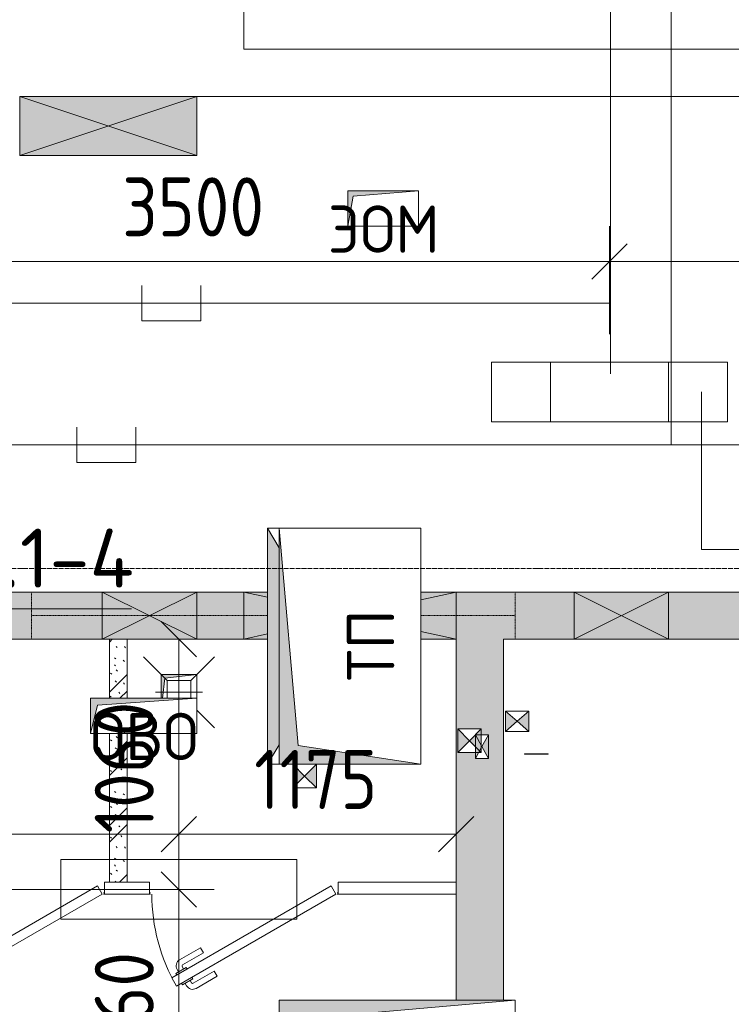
# Model space of a CAD drawing. Header units: millimetres. Extents: x -32229 to 170644, y -13689 to 125138.
# Tile 219 of 256: x 102305 to 105321, y 26303 to 30475. Entities that reach past the tile are written whole.
import ezdxf

# ---------------------------------------------------------------- set-up
doc = ezdxf.new("R2010")
doc.units = ezdxf.units.MM
doc.linetypes.add('3_ Штрих_ 1 х 1 мм', pattern=[2, 1, -1])
doc.linetypes.add('ADSK_Линия сетки', pattern=[25, 20, -2.5, 0, -2.5])
for name, color, linetype, lineweight in [('A-ANNO-DIMS', 7, 'Continuous', 9), ('A-ANNO-DIMS-200', 7, 'Continuous', 9), ('A-ANNO-NOTE', 7, 'Continuous', 18), ('A-DETL-GENF', 7, 'Continuous', 18), ('A-DETL-THIN', 7, 'Continuous', 9), ('A-DOOR', 7, 'Continuous', 18), ('A-DOOR-FRAM', 7, 'Continuous', 9), ('A-FLOR', 7, 'Continuous', 18), ('A-GENM', 7, 'Continuous', 18), ('A-GLAZ', 7, 'Continuous', 18), ('A-WALL', 7, 'Continuous', 18), ('A-WALL-PATT', 7, 'Continuous', 40), ('C-PRKG', 7, 'Continuous', 18), ('G-ANNO-TEXT', 7, 'Continuous', 9), ('I-WALL', 7, 'Continuous', 18), ('M-EQPM', 7, 'Continuous', 18), ('P-SANR-FIXT', 7, 'Continuous', 18), ('S-BEAM', 7, 'Continuous', 18), ('S-GRID', 7, 'Continuous', 9)]:
    doc.layers.add(name, color=color, linetype=linetype, lineweight=lineweight)
doc.layers.add('A-DETL', color=7, linetype='Continuous', lineweight=9, true_color=0x00a600)
doc.styles.add('GOST Common', font='GOST_Common.ttf', dxfattribs={"height": 200})
doc.styles.add('GOST Common_6', font='GOST_Common.ttf', dxfattribs={"width": 0.9, "height": 250})
doc.styles.add('ISOCPEUR', font='isocpeur.ttf', dxfattribs={"height": 250})
doc.dimstyles.new('ГОСТ_2_5_мм2', dxfattribs={"dimscale": 304.8, "dimtxt": 251.428749, "dimasz": 0.492126, "dimexe": 0.492126, "dimexo": 0.656168, "dimgap": 0.098425, "dimtad": 1, "dimdec": 0, "dimdsep": 46, "dimtxsty": 'GOST Common_6', "dimblk1": 'OBLIQUE', "dimblk2": 'OBLIQUE', "dimsah": 1, "dimcen": 0.09, "dimazin": 2, "dimtfac": 1, "dimtdec": 4, "dimtix": 1, "dimtmove": 0, "dimatfit": 3, "dimfxl": 1, "dimtvp": 1, "dimtolj": 1, "dimtzin": 0, "dimarcsym": 2})
doc.dimstyles.new('ГОСТ_2_5_мм2_1', dxfattribs={"dimscale": 304.8, "dimtxt": 251.428749, "dimasz": 0.492126, "dimexe": 0.492126, "dimexo": 0.656168, "dimgap": 0.098425, "dimtad": 1, "dimdec": 0, "dimdsep": 46, "dimtxsty": 'GOST Common_6', "dimblk1": 'OBLIQUE', "dimblk2": 'OBLIQUE', "dimsah": 1, "dimcen": 0.09, "dimazin": 2, "dimtfac": 1, "dimtdec": 4, "dimtix": 1, "dimtmove": 0, "dimatfit": 3, "dimfxl": 1, "dimtvp": 1, "dimtolj": 1, "dimtzin": 0, "dimarcsym": 2})
pattern_1 = [(135, (300.56, 377.28), (-565.6854, 6e-14), [10, -790]), (135, (349.8, 474.73), (-565.6854, 6e-14), [10, -790]), (135, (423.93, 473.06), (-565.6854, 6e-14), [10, -790]), (135, (229.92, 447.9), (-565.6854, 6e-14), [10, -790]), (135, (155.08, 447.9), (-565.6854, 6e-14), [10, -790]), (135, (114.9, 369.03), (-565.6854, 6e-14), [10, -790]), (135, (132.43, 285.8), (-565.6854, 6e-14), [10, -790]), (135, (214.66, 322), (-565.6854, 6e-14), [10, -790]), (135, (198.16, 261.88), (-565.6854, 6e-14), [10, -790]), (135, (45.2, 272.9), (-565.6854, 6e-14), [10, -790]), (135, (42.32, 336.16), (-565.6854, 6e-14), [10, -790]), (135, (92.26, 192.24), (-565.6854, 6e-14), [10, -790]), (135, (7.07, 149.2), (-565.6854, 6e-14), [10, -790]), (135, (80.6, 95.1), (-565.6854, 6e-14), [10, -790]), (135, (79.53, 36.94), (-565.6854, 6e-14), [10, -790]), (135, (153.87, 74.56), (-565.6854, 6e-14), [10, -790]), (135, (228.35, 124.8), (-565.6854, 6e-14), [10, -790]), (135, (279.75, 180.4), (-565.6854, 6e-14), [10, -790]), (135, (282.9, 31.63), (-565.6854, 6e-14), [10, -790]), (135, (377.38, 53.45), (-565.6854, 6e-14), [10, -790]), (135, (352.28, 102.7), (-565.6854, 6e-14), [10, -790]), (135, (354.05, 0), (-565.6854, 6e-14), [10, -790]), (135, (553.23, 16.45), (-565.6854, 6e-14), [10, -790]), (135, (542.38, 63.45), (-565.6854, 6e-14), [10, -790]), (135, (536.58, 239.3), (-565.6854, 6e-14), [10, -790]), (135, (475.85, 203.9), (-565.6854, 6e-14), [10, -790]), (135, (475.85, 316.54), (-565.6854, 6e-14), [10, -790]), (135, (520.8, 408.7), (-565.6854, 6e-14), [10, -790]), (135, (551.1, 470.8), (-565.6854, 6e-14), [10, -790]), (135, (235.25, 537.93), (-565.6854, 6e-14), [10, -790]), (135, (407.25, 547.65), (-565.6854, 6e-14), [10, -790]), (135, (94.5, 558.6), (-565.6854, 6e-14), [10, -790]), (135, (46.4, 532.3), (-565.6854, 6e-14), [10, -790]), (135, (85.56, 465.04), (-565.6854, 6e-14), [10, -790]), (135, (355.53, 181.14), (-565.6854, 6e-14), [10, -790]), (135, (362.23, 243.6), (-565.6854, 6e-14), [10, -790]), (135, (413.45, 344.1), (-565.6854, 6e-14), [10, -790]), (135, (286.3, 273.25), (-565.6854, 6e-14), [10, -790]), (135, (423.02, 263.72), (-565.6854, 6e-14), [10, -790]), (135, (162.94, 190.2), (-565.6854, 6e-14), [10, -790]), (135, (470.25, 120.93), (-565.6854, 6e-14), [10, -790]), (135, (484.48, 9.78), (-565.6854, 6e-14), [10, -790]), (45, (0, 212.13), (-565.6854, 0), []), (45, (212.13, 0), (-565.6854, 0), []), (45, (353.55, 0), (-565.6854, 0), []), (45, (0, 353.55), (-565.6854, 0), [])]

# ---------------------------------------------------------------- blocks, each defined once
blk = doc.blocks.new('АР_Дверь однопольная - 800х2100h_650__душевые-6019181--01 ЭО')
at = {"layer": 'A-DOOR', "color": 253, "lineweight": 5, "true_color": 0xaaaaaa}
for p, q in [((113.3, 373.3), (202.1, 424.6)), ((125.8, 351.7), (214.6, 402.9)), ((259.8, 409.4), (216.5, 384.4)), ((216.5, 384.4), (220.5, 377.5)), ((227.4, 390.7), (221.4, 401.1)), ((249, 403.2), (243, 413.6)), ((263.8, 402.5), (259.8, 409.4)), ((125.8, 351.7), (113.3, 373.3)), ((244.5, 335.9), (240.5, 342.9)), ((287.8, 360.9), (244.5, 335.9)), ((255.4, 342.2), (261.4, 331.8)), ((277, 354.7), (283, 344.3)), ((283.8, 367.9), (287.8, 360.9)), ((170.8, 273.7), (259.6, 325)), ((183.3, 252.1), (272.1, 303.3)), ((170.8, 273.7), (183.3, 252.1))]:
    blk.add_line(p, q, dxfattribs=at)
at = {"layer": 'A-DOOR', "color": 253, "lineweight": 13, "true_color": 0xaaaaaa}
for p, q in [((285.5, 415), (-390, 25)), ((-370, -9.6), (305.5, 380.4)), ((305.5, 380.4), (285.5, 415)), ((-390, 25), (-370, -9.6))]:
    blk.add_line(p, q, dxfattribs=at)
at = {"layer": 'A-DOOR', "color": 253, "lineweight": 5, "true_color": 0xaaaaaa}
for centre, radius, start, end in [((217, 398.6), 30, 30, 120), ((217, 398.6), 4.99, 30, 120), ((-390, 25), 780, 360, 30), ((257.1, 329.3), 30, 300, 30), ((257.1, 329.3), 4.99, 300, 30)]:
    blk.add_arc(centre, radius, start, end, dxfattribs=at)
at = {"layer": 'A-DOOR-FRAM', "color": 253, "lineweight": 13, "true_color": 0xaaaaaa}
for p, q in [((-395, 25), (-400, 25)), ((-395, 20), (-400, 20)), ((395, 25), (400, 25)), ((395, 20), (400, 20))]:
    blk.add_line(p, q, dxfattribs=at)
blk = doc.blocks.new('АР_Машиноместо - 4900x2400_М__5300х2500_-V14--01 ЭО')
at = {"layer": 'C-PRKG', "color": 253, "lineweight": 13, "true_color": 0xaaaaaa}
for p, q in [((2500, 0), (2500, -5300)), ((2500, -5300), (0, -5300))]:
    blk.add_line(p, q, dxfattribs=at)
blk = doc.blocks.new('АР_Канал вертикальный прямоугольный - ВК-5405404--01 ЭО')
at = {"layer": 'M-EQPM', "lineweight": 13, "true_color": 0xe2e2e2}
blk.add_hatch(color=254, dxfattribs=at).paths.add_polyline_path([(-69.4, -25), (-60, 60), (75, 75), (-75, 75), (-75, -25)])
at = {"layer": 'M-EQPM', "color": 253, "lineweight": 13, "true_color": 0xaaaaaa}
for p, q in [((75, 75), (-75, 75)), ((-75, 75), (-75, -25)), ((75, 75), (-75, 75)), ((-75, 75), (-75, -25)), ((-75, -25), (-75, 75)), ((-75, 75), (75, 75)), ((-69.4, -25), (-60, 60)), ((-69.4, -25), (-60, 60)), ((-60, 60), (75, 75)), ((-60, 60), (75, 75)), ((75, -25), (75, 75)), ((75, 75), (75, -25))]:
    blk.add_line(p, q, dxfattribs=at)
blk = doc.blocks.new('АР_Отверстие прямоугольное - ОВВ-4855140--01 ЭО')
at = {"layer": 'A-GLAZ', "lineweight": 13, "true_color": 0xf0f0f0}
h = blk.add_hatch(color=7, dxfattribs=at)
h.paths.add_polyline_path([(575, 100), (475, 100), (475, -100), (575, -100)])
h.paths.add_polyline_path([(-325, 100), (-325, -100), (-175, -100), (-175, 100)])
at = {"layer": 'A-GLAZ', "color": 253, "lineweight": 5, "true_color": 0xaaaaaa}
for p, q in [((-325, 100), (-175, 66.7)), ((575, 100), (475, 77.8)), ((-175, -66.7), (-325, -100)), ((475, -77.8), (575, -100))]:
    blk.add_line(p, q, dxfattribs=at)
at = {"layer": 'A-GLAZ', "color": 253, "lineweight": 13, "true_color": 0xaaaaaa}
for p, q in [((-175, 100), (-325, 100)), ((-325, 100), (-325, -100)), ((-325, 100), (-325, -100)), ((575, 100), (475, 100)), ((575, -100), (575, 100)), ((575, 100), (575, -100)), ((-325, -100), (-175, -100)), ((475, -100), (575, -100))]:
    blk.add_line(p, q, dxfattribs=at)
blk = doc.blocks.new('АР_Отверстие прямоугольное - ОВВ-4541314--01 ЭО')
at = {"layer": 'A-GLAZ', "lineweight": 13, "true_color": 0xf0f0f0}
blk.add_hatch(color=7, dxfattribs=at).paths.add_polyline_path([(325, 100), (-75, 100), (-75, -100), (325, -100)])
at = {"layer": 'A-GLAZ', "color": 253, "lineweight": 5, "true_color": 0xaaaaaa}
for p, q in [((325, 100), (-75, -100)), ((-75, 100), (325, -100))]:
    blk.add_line(p, q, dxfattribs=at)
at = {"layer": 'A-GLAZ', "color": 253, "lineweight": 13, "true_color": 0xaaaaaa}
for p, q in [((325, 100), (-75, 100)), ((-75, 100), (-75, -100)), ((-75, 100), (-75, -100)), ((325, -100), (325, 100)), ((325, 100), (325, -100)), ((-75, -100), (325, -100))]:
    blk.add_line(p, q, dxfattribs=at)
blk = doc.blocks.new('АР_Трап - 100-100-V131--01 ЭО')
at = {"layer": 'P-SANR-FIXT', "color": 253, "lineweight": 13, "true_color": 0xaaaaaa}
for p, q in [((-50, 50), (-150, 150)), ((50, 50), (150, 150)), ((0, -25), (0, 100)), ((-50, -25), (-50, 50)), ((50, 50), (-50, 50)), ((50, -25), (50, 50)), ((-100, 0), (100, 0)), ((75, -75), (150, -150))]:
    blk.add_line(p, q, dxfattribs=at)
blk = doc.blocks.new('АР_Отверстие прямоугольное - ОВВ-4854861--01 ЭО')
at = {"layer": 'A-GLAZ', "lineweight": 13, "true_color": 0xf0f0f0}
blk.add_hatch(color=7, dxfattribs=at).paths.add_polyline_path([(325, -100), (325, 100), (-75, 100), (-75, -100), (99.5, -100)])
at = {"layer": 'A-GLAZ', "color": 253, "lineweight": 5, "true_color": 0xaaaaaa}
for p, q in [((325, 100), (-75, -100)), ((-75, 100), (325, -100))]:
    blk.add_line(p, q, dxfattribs=at)
at = {"layer": 'A-GLAZ', "color": 253, "lineweight": 13, "true_color": 0xaaaaaa}
for p, q in [((325, 100), (-75, 100)), ((-75, 100), (-75, -100)), ((-75, 100), (-75, -100)), ((325, -100), (325, 100)), ((325, 100), (325, -100)), ((-75, -100), (325, -100))]:
    blk.add_line(p, q, dxfattribs=at)
blk = doc.blocks.new('АР_Отверстие прямоугольное - АПТ-5808147--01 ЭО')
at = {"layer": 'A-GLAZ', "lineweight": 13, "true_color": 0xf0f0f0}
blk.add_hatch(color=7, dxfattribs=at).paths.add_polyline_path([(-250, 125), (-250, -125), (500, -125), (500, 125)])
at = {"layer": 'A-GLAZ', "color": 253, "lineweight": 5, "true_color": 0xaaaaaa}
for p, q in [((500, 125), (-250, -125)), ((-250, 125), (500, -125))]:
    blk.add_line(p, q, dxfattribs=at)
at = {"layer": 'A-GLAZ', "color": 253, "lineweight": 13, "true_color": 0xaaaaaa}
for p, q in [((500, 125), (-250, 125)), ((-250, 125), (-250, -125)), ((-250, 125), (-250, -125)), ((500, -125), (500, 125)), ((500, 125), (500, -125)), ((-250, -125), (500, -125))]:
    blk.add_line(p, q, dxfattribs=at)
blk = doc.blocks.new('АР_Перемычка - 200_Уx2_75x5__900-250-7346748--01 ЭО')
at = {"layer": 'S-BEAM', "color": 9, "linetype": '3_ Штрих_ 1 х 1 мм', "lineweight": 15, "true_color": 0xc4c4c4}
for p, q in [((-700, 100), (-700, -100)), ((1350, 100), (1350, -100)), ((-700, 0), (-300, 0)), ((350, 0), (650, 0)), ((650, 0), (1050, 0)), ((1050, 0), (1350, 0))]:
    blk.add_line(p, q, dxfattribs=at)
blk = doc.blocks.new('АР_Канал вертикальный прямоугольный - ОВО-6034966--01 ЭО')
at = {"layer": 'M-EQPM', "lineweight": 13, "true_color": 0xe2e2e2}
blk.add_hatch(color=254, dxfattribs=at).paths.add_polyline_path([(-225, -75), (-195, 45), (225, 75), (-225, 75)])
at = {"layer": 'M-EQPM', "color": 253, "lineweight": 13, "true_color": 0xaaaaaa}
for p, q in [((225, 75), (-225, 75)), ((-225, 75), (-225, -75)), ((225, 75), (-225, 75)), ((-225, 75), (-225, -75)), ((-225, -75), (-225, 75)), ((-225, 75), (225, 75)), ((-225, -75), (-195, 45)), ((-225, -75), (-195, 45)), ((-195, 45), (225, 75)), ((-195, 45), (225, 75)), ((225, -75), (225, 75)), ((225, 75), (225, -75)), ((-225, -75), (225, -75)), ((225, -75), (-225, -75))]:
    blk.add_line(p, q, dxfattribs=at)
blk = doc.blocks.new('АР_Канал вертикальный прямоугольный - ЭОМ-6675255--01 ЭО')
at = {"layer": 'M-EQPM', "lineweight": 13, "true_color": 0xe2e2e2}
blk.add_hatch(color=254, dxfattribs=at).paths.add_polyline_path([(-500, -300), (-420, 220), (500, 300), (-500, 300), (-500, -191.8)])
at = {"layer": 'M-EQPM', "color": 253, "lineweight": 13, "true_color": 0xaaaaaa}
for p, q in [((500, 300), (-500, 300)), ((-500, 300), (-500, -300)), ((500, 300), (-500, 300)), ((-500, 300), (-500, -300)), ((-500, -300), (-500, 300)), ((-500, 300), (500, 300)), ((-420, 220), (500, 300)), ((-420, 220), (500, 300)), ((500, -300), (500, 300)), ((500, 300), (500, -300)), ((-500, -300), (-420, 220)), ((-500, -300), (-420, 220)), ((-500, -300), (500, -300)), ((500, -300), (-500, -300))]:
    blk.add_line(p, q, dxfattribs=at)
blk = doc.blocks.new('АР_Канал вертикальный прямоугольный - ЭОМ-6914695--01 ЭО')
at = {"layer": 'M-EQPM', "lineweight": 13, "true_color": 0xe2e2e2}
blk.add_hatch(color=254, dxfattribs=at).paths.add_polyline_path([(-150, -75), (-127.5, 52.5), (150, 75), (-150, 75)])
at = {"layer": 'M-EQPM', "color": 253, "lineweight": 13, "true_color": 0xaaaaaa}
for p, q in [((150, 75), (-150, 75)), ((-150, 75), (-150, -75)), ((150, 75), (-150, 75)), ((-150, 75), (-150, -75)), ((-150, -75), (-150, 75)), ((-150, 75), (150, 75)), ((-150, -75), (-127.5, 52.5)), ((-150, -75), (-127.5, 52.5)), ((-127.5, 52.5), (150, 75)), ((-127.5, 52.5), (150, 75)), ((150, -75), (150, 75)), ((150, 75), (150, -75)), ((-150, -75), (150, -75)), ((150, -75), (-150, -75))]:
    blk.add_line(p, q, dxfattribs=at)
blk = doc.blocks.new('Наметкина 10_РД_АР_П_rvt-1--01 ЭО')
at = {"layer": 'A-WALL-PATT', "lineweight": 5, "true_color": 0xaaaaaa}
h = blk.add_hatch(dxfattribs=at)
h.set_pattern_fill('FP_6', color=253, style=0, pattern_type=2)
h.set_pattern_definition(pattern_1)
h.paths.add_polyline_path([(109805.3, 27850), (109805.3, 28050), (109555.3, 28050), (109555.3, 27850)])
h.paths.add_polyline_path([(107605.3, 27850), (108455.3, 27850), (108455.3, 28050), (107605.3, 28050), (107605.3, 28008.5)])
h.paths.add_polyline_path([(102655.3, 27850), (103355.3, 27850), (103355.3, 28050), (99805.3, 28050), (99805.3, 27850), (101190.3, 27850)])
h.paths.add_polyline_path([(104005.3, 27850), (106705.3, 27850), (106705.3, 28050), (104005.3, 28050), (104005.3, 27856.9)])
h = blk.add_hatch(dxfattribs=at)
h.set_pattern_fill('FP_7', color=253, style=0, pattern_type=2)
h.set_pattern_definition([(135, (150.28, 188.64), (-282.8427, 3e-14), [6.706, -393.294]), (135, (174.9, 237.36), (-282.8427, 3e-14), [6.706, -393.294]), (135, (211.96, 236.53), (-282.8427, 3e-14), [6.706, -393.294]), (135, (114.96, 223.96), (-282.8427, 3e-14), [6.706, -393.294]), (135, (77.54, 223.96), (-282.8427, 3e-14), [6.706, -393.294]), (135, (57.44, 184.52), (-282.8427, 3e-14), [6.706, -393.294]), (135, (66.21, 142.9), (-282.8427, 3e-14), [6.706, -393.294]), (135, (107.33, 161), (-282.8427, 3e-14), [6.706, -393.294]), (135, (99.08, 130.94), (-282.8427, 3e-14), [6.706, -393.294]), (135, (22.6, 136.46), (-282.8427, 3e-14), [6.706, -393.294]), (135, (21.16, 168.08), (-282.8427, 3e-14), [6.706, -393.294]), (135, (46.13, 96.12), (-282.8427, 3e-14), [6.706, -393.294]), (135, (3.54, 74.6), (-282.8427, 3e-14), [6.706, -393.294]), (135, (40.3, 47.56), (-282.8427, 3e-14), [6.706, -393.294]), (135, (39.77, 18.47), (-282.8427, 3e-14), [6.706, -393.294]), (135, (76.94, 37.28), (-282.8427, 3e-14), [6.706, -393.294]), (135, (114.18, 62.4), (-282.8427, 3e-14), [6.706, -393.294]), (135, (139.87, 90.2), (-282.8427, 3e-14), [6.706, -393.294]), (135, (141.44, 15.82), (-282.8427, 3e-14), [6.706, -393.294]), (135, (188.69, 26.73), (-282.8427, 3e-14), [6.706, -393.294]), (135, (176.14, 51.36), (-282.8427, 3e-14), [6.706, -393.294]), (135, (177.03, 0), (-282.8427, 3e-14), [6.706, -393.294]), (135, (276.61, 8.22), (-282.8427, 3e-14), [6.706, -393.294]), (135, (271.19, 31.72), (-282.8427, 3e-14), [6.706, -393.294]), (135, (268.29, 119.65), (-282.8427, 3e-14), [6.706, -393.294]), (135, (237.92, 101.95), (-282.8427, 3e-14), [6.706, -393.294]), (135, (237.92, 158.27), (-282.8427, 3e-14), [6.706, -393.294]), (135, (260.4, 204.35), (-282.8427, 3e-14), [6.706, -393.294]), (135, (275.54, 235.4), (-282.8427, 3e-14), [6.706, -393.294]), (135, (117.62, 268.96), (-282.8427, 3e-14), [6.706, -393.294]), (135, (203.62, 273.83), (-282.8427, 3e-14), [6.706, -393.294]), (135, (47.24, 279.3), (-282.8427, 3e-14), [6.706, -393.294]), (135, (23.2, 266.16), (-282.8427, 3e-14), [6.706, -393.294]), (135, (42.78, 232.52), (-282.8427, 3e-14), [6.706, -393.294]), (135, (177.76, 90.57), (-282.8427, 3e-14), [6.706, -393.294]), (135, (181.12, 121.8), (-282.8427, 3e-14), [6.706, -393.294]), (135, (206.73, 172.06), (-282.8427, 3e-14), [6.706, -393.294]), (135, (143.14, 136.62), (-282.8427, 3e-14), [6.706, -393.294]), (135, (211.51, 131.86), (-282.8427, 3e-14), [6.706, -393.294]), (135, (81.47, 95.1), (-282.8427, 3e-14), [6.706, -393.294]), (135, (235.13, 60.46), (-282.8427, 3e-14), [6.706, -393.294]), (135, (242.24, 4.89), (-282.8427, 3e-14), [6.706, -393.294]), (45, (0, 106.07), (-282.8427, 0), []), (45, (106.07, 0), (-282.8427, 0), []), (45, (176.78, 0), (-282.8427, 0), []), (45, (0, 176.78), (-282.8427, 0), [])])
h.paths.add_polyline_path([(102685.3, 26820), (102760.3, 26820), (102760.3, 27450), (102685.3, 27450)])
h.paths.add_polyline_path([(102685.3, 27600), (102760.3, 27600), (102760.3, 27850), (102685.3, 27850)])
h = blk.add_hatch(dxfattribs=at)
h.set_pattern_fill('FP_6', color=253, style=0, pattern_type=2)
h.set_pattern_definition(pattern_1)
h.paths.add_polyline_path([(104355.3, 18875), (104355.3, 20295), (104155.3, 20295), (104155.3, 18875)])
h.paths.add_polyline_path([(104310.8, 21025), (104355.3, 21025), (104355.3, 22160), (104155.3, 22160), (104155.3, 21025)])
h.paths.add_polyline_path([(104275.4, 25270.2), (104355.3, 25270.2), (104355.3, 25720), (104275.4, 25720)])
h.paths.add_polyline_path([(104155.3, 22890), (104355.3, 22890), (104355.3, 24770.2), (104275.4, 24770.2), (104275.4, 25270.2), (104155.3, 25270.2), (104155.3, 22936.9)])
h.paths.add_polyline_path([(104155.3, 26320), (104355.3, 26320), (104355.3, 27850), (104155.3, 27850), (104155.3, 27273.8)])
h.paths.add_polyline_path([(104264.3, 27345), (104236.7, 27345), (104236.7, 27370), (104161.4, 27370), (104161.4, 27470), (104261.4, 27470), (104261.4, 27445), (104291.8, 27445), (104291.8, 27345)])
at = {"layer": 'A-FLOR', "color": 253, "lineweight": 13, "true_color": 0xaaaaaa}
for p, q in [((103055.3, 30150), (102305.3, 30150)), ((103055.3, 30150), (102305.3, 30150)), ((105605.3, 30150), (103055.3, 30150)), ((105605.3, 30150), (103055.3, 30150))]:
    blk.add_line(p, q, dxfattribs=at)
at = {"layer": 'A-WALL', "color": 253, "lineweight": 15, "true_color": 0xaaaaaa}
blk.add_line((102685.3, 26820), (102760.3, 26820), dxfattribs=at)
at = {"layer": 'I-WALL', "color": 253, "lineweight": 13, "true_color": 0xaaaaaa}
for p, q in [((102655.3, 28050), (101190.3, 28050)), ((103055.3, 28050), (102655.3, 28050)), ((103255.3, 28050), (103055.3, 28050)), ((103355.3, 28050), (103255.3, 28050)), ((104155.3, 28050), (104005.3, 28050)), ((104655.3, 28050), (104155.3, 28050)), ((105055.3, 28050), (104655.3, 28050)), ((106705.3, 28050), (105055.3, 28050)), ((101190.3, 27850), (102655.3, 27850)), ((102655.3, 27850), (103055.3, 27850)), ((102685.3, 27850), (102685.3, 27600)), ((102760.3, 27850), (102685.3, 27850)), ((102760.3, 27600), (102760.3, 27850)), ((103055.3, 27850), (103255.3, 27850)), ((103255.3, 27850), (103355.3, 27850)), ((104005.3, 27850), (104155.3, 27850)), ((104155.3, 27850), (104155.3, 26320)), ((104355.3, 27850), (104655.3, 27850)), ((104355.3, 26320), (104355.3, 27850)), ((104655.3, 27850), (105055.3, 27850)), ((105055.3, 27850), (106705.3, 27850)), ((102685.3, 27450), (102685.3, 26820)), ((102760.3, 26820), (102760.3, 27450)), ((102685.3, 26820), (102665.3, 26820)), ((102665.3, 26820), (102665.3, 26770)), ((102855.3, 26820), (102760.3, 26820)), ((102855.3, 26770), (102855.3, 26820)), ((104155.3, 26820), (103655.3, 26820)), ((103655.3, 26820), (103655.3, 26770)), ((104155.3, 26770), (104155.3, 26820)), ((102665.3, 26770), (102855.3, 26770)), ((103655.3, 26770), (104155.3, 26770))]:
    blk.add_line(p, q, dxfattribs=at)
at = {"layer": 'A-DOOR', "color": 253, "lineweight": 13, "true_color": 0xaaaaaa, "rotation": 180}
for p in [(102265.3, 26795), (103255.3, 26795)]:
    blk.add_blockref('АР_Дверь однопольная - 800х2100h_650__душевые-6019181--01 ЭО', p, dxfattribs=at)
at = {"layer": 'A-GLAZ', "color": 253, "lineweight": 13, "true_color": 0xaaaaaa, "rotation": 180}
for name, p in [('АР_Отверстие прямоугольное - АПТ-5808147--01 ЭО', (102805.3, 30025)), ('АР_Отверстие прямоугольное - ОВВ-4855140--01 ЭО', (103830.3, 27950)), ('АР_Отверстие прямоугольное - ОВВ-4541314--01 ЭО', (104980.3, 27950))]:
    blk.add_blockref(name, p, dxfattribs=at)
at = {"layer": 'A-GLAZ', "color": 253, "lineweight": 13, "true_color": 0xaaaaaa}
blk.add_blockref('АР_Отверстие прямоугольное - ОВВ-4854861--01 ЭО', (102730.3, 27950), dxfattribs=at)
at = {"layer": 'C-PRKG', "color": 253, "lineweight": 13, "true_color": 0xaaaaaa, "rotation": 270.0000000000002}
blk.add_blockref('АР_Машиноместо - 4900x2400_М__5300х2500_-V14--01 ЭО', (108555.3, 32850), dxfattribs=at)
at = {"layer": 'M-EQPM', "color": 253, "lineweight": 13, "true_color": 0xaaaaaa}
for name, p in [('АР_Канал вертикальный прямоугольный - ЭОМ-6914695--01 ЭО', (103845.3, 29675)), ('АР_Канал вертикальный прямоугольный - ВК-5405404--01 ЭО', (102980.3, 27625)), ('АР_Канал вертикальный прямоугольный - ОВО-6034966--01 ЭО', (102830.3, 27525)), ('АР_Канал вертикальный прямоугольный - ЭОМ-6675255--01 ЭО', (103905.3, 26020))]:
    blk.add_blockref(name, p, dxfattribs=at)
at = {"layer": 'M-EQPM', "color": 253, "lineweight": 13, "true_color": 0xaaaaaa, "rotation": 89.9999999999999}
blk.add_blockref('АР_Канал вертикальный прямоугольный - ЭОМ-6675255--01 ЭО', (103705.3, 27820), dxfattribs=at)
at = {"layer": 'P-SANR-FIXT', "color": 253, "lineweight": 13, "true_color": 0xaaaaaa}
blk.add_blockref('АР_Трап - 100-100-V131--01 ЭО', (102980.3, 27625), dxfattribs=at)
at = {"layer": 'S-BEAM', "color": 253, "lineweight": 13, "true_color": 0xaaaaaa, "rotation": 180}
blk.add_blockref('АР_Перемычка - 200_Уx2_75x5__900-250-7346748--01 ЭО', (103705.3, 27950), dxfattribs=at)
at = {"layer": 'A-ANNO-NOTE', "color": 253, "lineweight": 5, "true_color": 0xaaaaaa, "char_height": 200, "attachment_point": 5, "line_spacing_factor": 1.022766, "style": 'GOST Common'}
for s, insert, width in [('\\pt2540,5080,7620,10160,12700,15240,17780,20320,22860,25400,27940,30480,33020,35560,38100,40640,43180,45720,48260,50800,53340,55880,58420,60960,63500,66040,68580,71120,73660,76200,78740,81280;ЭОМ', (103848.1, 29587.7), 530), ('\\pt2540,5080,7620,10160,12700,15240,17780,20320,22860,25400,27940,30480,33020,35560,38100,40640,43180,45720,48260,50800,53340,55880,58420,60960,63500,66040,68580,71120,73660,76200,78740,81280;ОВО', (102833.1, 27437.7), 502), ('\\pt2540,5080,7620,10160,12700,15240,17780,20320,22860,25400,27940,30480,33020,35560,38100,40640,43180,45720,48260,50800,53340,55880,58420,60960,63500,66040,68580,71120,73660,76200,78740,81280;ОВО', (102833.1, 27437.7), 502)]:
    blk.add_mtext(s, dxfattribs=dict(at, insert=insert, width=width))
at = {"layer": 'A-ANNO-NOTE', "color": 253, "lineweight": 5, "true_color": 0xaaaaaa, "insert": (103792.6, 27823.8), "char_height": 200, "width": 330, "attachment_point": 5, "rotation": 90, "line_spacing_factor": 1.022766, "style": 'GOST Common'}
blk.add_mtext('\\pt2540,5080,7620,10160,12700,15240,17780,20320,22860,25400,27940,30480,33020,35560,38100,40640,43180,45720,48260,50800,53340,55880,58420,60960,63500,66040,68580,71120,73660,76200,78740,81280;ТП', dxfattribs=at)
blk = doc.blocks.new('Отверстие xyz_jpg rvt20 - null-3156664--01 ЭО')
at = {"layer": 'A-DETL-GENF'}
blk.add_hatch(color=256, dxfattribs=at).paths.add_polyline_path([(-303.5, -895), (-253.5, -812.6), (-253.5, 22.6), (-303.5, 105), (-303.5, -815)])
for p, q in [((-253.5, 22.6), (-303.5, 105)), ((-303.5, 105), (-303.5, -895)), ((-253.5, 105), (-303.5, 105)), ((-303.5, 105), (-303.5, -895)), ((-303.5, -895), (-253.5, -812.6)), ((-303.5, -895), (-253.5, -895))]:
    blk.add_line(p, q, dxfattribs=at)
at = {"layer": 'A-GENM'}
for p, q in [((-253.5, 105), (-303.5, 105)), ((-303.5, 105), (-303.5, -895)), ((-303.5, -895), (-253.5, -895))]:
    blk.add_line(p, q, dxfattribs=at)
blk = doc.blocks.new('Отверстие xyz_jpg rvt20 - null-3128212--01 ЭО')
at = {"layer": 'A-DETL-GENF'}
blk.add_hatch(color=256, dxfattribs=at).paths.add_polyline_path([(-50, 19.6), (0, 62.3), (-50, 105)])
at = {"layer": 'A-GENM'}
blk.add_hatch(color=256, dxfattribs=at).paths.add_polyline_path([(50, 19.6), (50, 105), (0, 62.3)])
at = {"layer": 'A-DETL-GENF'}
for p, q in [((0, 62.3), (-50, 105)), ((-50, 105), (-50, 19.6)), ((50, 105), (-50, 105)), ((-50, 105), (-50, 19.6)), ((50, 105), (0, 62.3)), ((50, 19.6), (50, 105)), ((50, 19.6), (50, 105)), ((-50, 19.6), (0, 62.3)), ((0, 62.3), (50, 19.6)), ((-50, 19.6), (50, 19.6))]:
    blk.add_line(p, q, dxfattribs=at)
at = {"layer": 'A-GENM'}
for p, q in [((50, 105), (-50, 105)), ((-50, 105), (-50, 19.6)), ((50, 19.6), (50, 105)), ((-50, 19.6), (50, 19.6))]:
    blk.add_line(p, q, dxfattribs=at)
blk = doc.blocks.new('Отверстие xyz_jpg rvt20 - null-3127031--01 ЭО')
at = {"layer": 'A-DETL-GENF'}
blk.add_hatch(color=256, dxfattribs=at).paths.add_polyline_path([(-50, 5), (0, 55), (-50, 105), (-50, 58.8)])
at = {"layer": 'A-GENM'}
blk.add_hatch(color=256, dxfattribs=at).paths.add_polyline_path([(50, 5), (50, 105), (0, 55)])
at = {"layer": 'A-DETL-GENF'}
for p, q in [((0, 55), (-50, 105)), ((-50, 105), (-50, 5)), ((-50, 105), (-50, 5)), ((50, 105), (0, 55)), ((50, 5), (50, 105)), ((50, 5), (50, 105)), ((-50, 5), (0, 55)), ((0, 55), (50, 5)), ((-50, 5), (50, 5))]:
    blk.add_line(p, q, dxfattribs=at)
at = {"layer": 'A-GENM'}
for p, q in [((-50, 105), (-50, 5)), ((50, 5), (50, 105)), ((-50, 5), (50, 5))]:
    blk.add_line(p, q, dxfattribs=at)
blk = doc.blocks.new('Отверстие xyz_jpg rvt20 - null-3128408--01 ЭО')
at = {"layer": 'A-DETL-GENF'}
for p, q in [((0, 103.9), (-50, 105)), ((-50, 105), (-50, 102.8)), ((50, 105), (-50, 105)), ((-50, 105), (-50, 102.8)), ((-50, 102.8), (0, 103.9)), ((-50, 102.8), (50, 102.8)), ((50, 105), (0, 103.9)), ((0, 103.9), (50, 102.8)), ((50, 102.8), (50, 105)), ((50, 102.8), (50, 105))]:
    blk.add_line(p, q, dxfattribs=at)
at = {"layer": 'A-GENM'}
for p, q in [((50, 105), (-50, 105)), ((-50, 105), (-50, 102.8)), ((-50, 102.8), (50, 102.8)), ((50, 102.8), (50, 105))]:
    blk.add_line(p, q, dxfattribs=at)
blk = doc.blocks.new('Отверстие xyz_jpg rvt20 - null-3128463--01 ЭО')
at = {"layer": 'A-DETL-GENF'}
blk.add_hatch(color=256, dxfattribs=at).paths.add_polyline_path([(-27.6, 5), (0, 55), (-27.6, 105)])
at = {"layer": 'A-GENM'}
blk.add_hatch(color=256, dxfattribs=at).paths.add_polyline_path([(27.6, 5), (27.6, 105), (0, 55)])
at = {"layer": 'A-DETL-GENF'}
for p, q in [((0, 55), (-27.6, 105)), ((-27.6, 105), (-27.6, 5)), ((27.6, 105), (-27.6, 105)), ((-27.6, 105), (-27.6, 5)), ((27.6, 105), (0, 55)), ((27.6, 5), (27.6, 105)), ((27.6, 5), (27.6, 105)), ((-27.6, 5), (0, 55)), ((0, 55), (27.6, 5)), ((-27.6, 5), (27.6, 5))]:
    blk.add_line(p, q, dxfattribs=at)
at = {"layer": 'A-GENM'}
for p, q in [((27.6, 105), (-27.6, 105)), ((-27.6, 105), (-27.6, 5)), ((27.6, 5), (27.6, 105)), ((-27.6, 5), (27.6, 5))]:
    blk.add_line(p, q, dxfattribs=at)
blk = doc.blocks.new('Отверстие xyz_jpg rvt20 - null-V165--01 ЭО')
at = {"layer": 'A-DETL-GENF'}
blk.add_hatch(color=256, dxfattribs=at).paths.add_polyline_path([(-50, 5), (0, 55), (-50, 105)])
at = {"layer": 'A-GENM'}
blk.add_hatch(color=256, dxfattribs=at).paths.add_polyline_path([(50, 5), (50, 105), (0, 55)])
at = {"layer": 'A-DETL-GENF'}
for p, q in [((0, 55), (-50, 105)), ((-50, 105), (-50, 5)), ((50, 105), (-50, 105)), ((-50, 105), (-50, 5)), ((50, 105), (0, 55)), ((50, 5), (50, 105)), ((50, 5), (50, 105)), ((-50, 5), (0, 55)), ((0, 55), (50, 5)), ((-50, 5), (50, 5))]:
    blk.add_line(p, q, dxfattribs=at)
at = {"layer": 'A-GENM'}
for p, q in [((50, 105), (-50, 105)), ((-50, 105), (-50, 5)), ((50, 5), (50, 105)), ((-50, 5), (50, 5))]:
    blk.add_line(p, q, dxfattribs=at)
blk = doc.blocks.new('DIMBLOCK250--01 ЭО')
at = {"layer": 'A-ANNO-DIMS-200'}
for p, q in [((101304.8, 29056.9), (101304.8, 29600)), ((104804.8, 29142.7), (104804.8, 29600)), ((101304.8, 29450), (101379.8, 29525)), ((104804.8, 29450), (104879.8, 29525)), ((101304.8, 29450), (101229.8, 29375)), ((101304.8, 29450), (104804.8, 29450)), ((101304.8, 29450), (101304.8, 29056.9)), ((104804.8, 29450), (104729.8, 29375)), ((104804.8, 29450), (104804.8, 29142.7))]:
    blk.add_line(p, q, dxfattribs=at)
at = {"layer": 'A-ANNO-DIMS-200', "color": 0, "insert": (102739.5, 29806.7), "char_height": 250, "width": 756.843, "attachment_point": 1, "line_spacing_factor": 1.022761, "style": 'GOST Common_6'}
blk.add_mtext('3500', dxfattribs=at)
blk = doc.blocks.new('_Oblique')
at = {"color": 0, "linetype": 'ByBlock', "lineweight": -2}
blk.add_line((-0.5, -0.5), (0.5, 0.5), dxfattribs=at)
blk = doc.blocks.new('DIMBLOCK251--01 ЭО')
at = {"layer": 'A-ANNO-DIMS-200'}
for p, q in [((104804.8, 29142.7), (104804.8, 29600)), ((108304.8, 29056.9), (108304.8, 29600)), ((104804.8, 29450), (104879.8, 29525)), ((108304.8, 29450), (108379.8, 29525)), ((104804.8, 29450), (104729.8, 29375)), ((104804.8, 29450), (108304.8, 29450)), ((104804.8, 29450), (104804.8, 29142.7)), ((108304.8, 29450), (108229.8, 29375)), ((108304.8, 29450), (108304.8, 29056.9))]:
    blk.add_line(p, q, dxfattribs=at)
at = {"layer": 'A-ANNO-DIMS-200', "color": 0, "insert": (106239.5, 29806.7), "char_height": 250, "width": 756.843, "attachment_point": 1, "line_spacing_factor": 1.022761, "style": 'GOST Common_6'}
blk.add_mtext('3500', dxfattribs=at)
blk = doc.blocks.new('DIMBLOCK486--01 ЭО')
at = {"layer": 'A-ANNO-DIMS-200'}
for p, q in [((102979.9, 26989.9), (102979.9, 27174)), ((100979.9, 27024), (101054.9, 27099)), ((102979.9, 27024), (103054.9, 27099)), ((100979.9, 27034.9), (100979.9, 26874)), ((100979.9, 27024), (100979.9, 27034.9)), ((100979.9, 27024), (100904.9, 26949)), ((100979.9, 27024), (102979.9, 27024)), ((102979.9, 27024), (102904.9, 26949)), ((102979.9, 27024), (102979.9, 26989.9))]:
    blk.add_line(p, q, dxfattribs=at)
at = {"layer": 'A-ANNO-DIMS-200', "color": 0, "insert": (101664.5, 27380.7), "char_height": 250, "width": 756.843, "attachment_point": 1, "line_spacing_factor": 1.022761, "style": 'GOST Common_6'}
blk.add_mtext('2000', dxfattribs=at)
blk = doc.blocks.new('DIMBLOCK487--01 ЭО')
at = {"layer": 'A-ANNO-DIMS-200'}
for p, q in [((102979.9, 26989.9), (102979.9, 27174)), ((104155.3, 26930.1), (104155.3, 27174)), ((102979.9, 27024), (103054.9, 27099)), ((104155.3, 27024), (104230.3, 27099)), ((102979.9, 27024), (102904.9, 26949)), ((102979.9, 27024), (104155.3, 27024)), ((102979.9, 27024), (102979.9, 26989.9)), ((104155.3, 27024), (104080.3, 26949)), ((104155.3, 27024), (104155.3, 26930.1))]:
    blk.add_line(p, q, dxfattribs=at)
at = {"layer": 'A-ANNO-DIMS-200', "color": 0, "insert": (103299.1, 27380.7), "char_height": 250, "width": 644.339, "attachment_point": 1, "line_spacing_factor": 1.022761, "style": 'GOST Common_6'}
blk.add_mtext('1175', dxfattribs=at)
blk = doc.blocks.new('DIMBLOCK488--01 ЭО')
at = {"layer": 'A-ANNO-DIMS-200'}
for p, q in [((102980.1, 27850), (102905.1, 27925)), ((102886.2, 27850), (103130.1, 27850)), ((102980.1, 27850), (102886.2, 27850)), ((102980.1, 27850), (102980.1, 26789.9)), ((102980.1, 27850), (103055.1, 27775)), ((102980.1, 26789.9), (102905.1, 26864.9)), ((102886.2, 26789.9), (103130.1, 26789.9)), ((102980.1, 26789.9), (102886.2, 26789.9)), ((102980.1, 26789.9), (103055.1, 26714.9))]:
    blk.add_line(p, q, dxfattribs=at)
at = {"layer": 'A-ANNO-DIMS-200', "color": 0, "insert": (102623.4, 27028), "char_height": 250, "width": 700.591, "attachment_point": 1, "rotation": 90, "line_spacing_factor": 1.022761, "style": 'GOST Common_6'}
blk.add_mtext('1060', dxfattribs=at)
blk = doc.blocks.new('DIMBLOCK489--01 ЭО')
at = {"layer": 'A-ANNO-DIMS-200'}
for p, q in [((102980.1, 26789.9), (102905.1, 26864.9)), ((102886.2, 26789.9), (103130.1, 26789.9)), ((102980.1, 26789.9), (102886.2, 26789.9)), ((102980.1, 26789.9), (102980.1, 25730)), ((102980.1, 26789.9), (103055.1, 26714.9)), ((102980.1, 25730), (102905.1, 25805)), ((102886.2, 25730), (103130.1, 25730)), ((102980.1, 25730), (102886.2, 25730)), ((102980.1, 25730), (103055.1, 25655))]:
    blk.add_line(p, q, dxfattribs=at)
at = {"layer": 'A-ANNO-DIMS-200', "color": 0, "insert": (102623.4, 25968), "char_height": 250, "width": 700.591, "attachment_point": 1, "rotation": 90, "line_spacing_factor": 1.022761, "style": 'GOST Common_6'}
blk.add_mtext('1060', dxfattribs=at)

msp = doc.modelspace()

# ---------------------------------------------------------------- linework, layer by layer
at = {"layer": 'A-ANNO-NOTE', "color": 1, "lineweight": 9, "true_color": 0xff0000}
for p, q in [((104304.8, 29024), (105304.8, 29024)), ((104304.8, 28771.3), (104304.8, 29024)), ((104554.8, 28771.3), (104554.8, 29024)), ((105054.8, 29024), (105054.8, 28771.3)), ((105304.8, 29024), (105304.8, 28771.3)), ((105304.8, 28771.3), (104304.8, 28771.3))]:
    msp.add_line(p, q, dxfattribs=at)
at = {"layer": 'A-ANNO-NOTE', "color": 5, "lineweight": 9, "true_color": 0x0000ff}
for p, q in [((102479.9, 26916.2), (103479.9, 26916.2)), ((102479.9, 26663.5), (102479.9, 26916.2)), ((103479.9, 26916.2), (103479.9, 26663.5)), ((103479.9, 26663.5), (102479.9, 26663.5))]:
    msp.add_line(p, q, dxfattribs=at)
at = {"layer": 'A-DETL', "color": 1, "true_color": 0xff0000}
for p, q in [((104808.7, 28973.9), (104808.7, 31083.9)), ((102823.5, 29348.9), (102823.5, 29198.9)), ((103073.5, 29198.9), (103073.5, 29348.9)), ((104808.7, 29273.9), (99928.7, 29273.9)), ((102823.5, 29198.9), (103073.5, 29198.9))]:
    msp.add_line(p, q, dxfattribs=at)
at = {"layer": 'A-DETL', "color": 5, "true_color": 0x0000ff}
for p, q in [((105065.3, 30782.4), (105065.3, 28673.9)), ((102547.9, 28748.9), (102547.9, 28598.9)), ((102797.9, 28598.9), (102797.9, 28748.9)), ((108305.3, 28673.9), (101305.3, 28673.9)), ((102547.9, 28598.9), (102797.9, 28598.9)), ((102980.1, 26789.9), (100979.9, 26789.9))]:
    msp.add_line(p, q, dxfattribs=at)
at = {"layer": 'A-DETL-THIN'}
for p, q in [((105194.8, 28230), (105194.8, 28897.7)), ((105194.8, 28230), (106314.8, 28230)), ((101678.9, 27978.2), (102778.9, 27978.2))]:
    msp.add_line(p, q, dxfattribs=at)
at = {"layer": 'S-GRID', "color": 253, "linetype": 'ADSK_Линия сетки', "true_color": 0xaaaaaa}
msp.add_line((131381.2, 28150), (-30593.4, 28150), dxfattribs=at)

# ---------------------------------------------------------------- block references
at = {"lineweight": 5}
msp.add_blockref('Наметкина 10_РД_АР_П_rvt-1--01 ЭО', (0, 0), dxfattribs=at)
at = {"layer": 'A-GENM'}
for name, p in [('Отверстие xyz_jpg rvt20 - null-3156664--01 ЭО', (103658.8, 28215)), ('Отверстие xyz_jpg rvt20 - null-3128212--01 ЭО', (104413.3, 27440)), ('Отверстие xyz_jpg rvt20 - null-V165--01 ЭО', (104211.4, 27365)), ('Отверстие xyz_jpg rvt20 - null-V165--01 ЭО', (104211.4, 27365)), ('Отверстие xyz_jpg rvt20 - null-V165--01 ЭО', (104211.4, 27365)), ('Отверстие xyz_jpg rvt20 - null-3128463--01 ЭО', (104264.3, 27340)), ('Отверстие xyz_jpg rvt20 - null-3128408--01 ЭО', (104494.9, 27260)), ('Отверстие xyz_jpg rvt20 - null-3127031--01 ЭО', (103512.7, 27215))]:
    msp.add_blockref(name, p, dxfattribs=at)

# ---------------------------------------------------------------- texts
at = {"layer": 'G-ANNO-TEXT', "insert": (101766.6, 28318.5), "char_height": 250, "width": 1042.32, "attachment_point": 1, "line_spacing_factor": 1.139951, "style": 'ISOCPEUR'}
msp.add_mtext('\\pt600,1200,1800,2400,3000,3600,4200,4800,5400,6000,6600,7200,7800,8400,9000,9600,10200,10800,11400,12000,12600,13200,13800,14400,15000,15600,16200,16800,17400,18000,18600,19200;П.2.1-4', dxfattribs=at)

# ---------------------------------------------------------------- dimensions: what is measured, and where the dimension line sits
at = {"layer": 'A-ANNO-DIMS'}
for base, p1, p2, dimstyle, override, picture, middle in [((104804.8, 29450), (101304.8, 28856.9), (104804.8, 28942.7), 'ГОСТ_2_5_мм2', {"dimpost": '<>', "dimfxl": 3501.050914}, 'DIMBLOCK250--01 ЭО', (103054.8, 29605)), ((108304.8, 29450), (104804.8, 28942.7), (108304.8, 28856.9), 'ГОСТ_2_5_мм2', {"dimpost": '<>', "dimfxl": 3501.050914}, 'DIMBLOCK251--01 ЭО', (106554.8, 29605)), ((102979.9, 27024), (100979.9, 26834.9), (102979.9, 26789.9), 'ГОСТ_2_5_мм2_1', {"dimpost": '<>', "dimfxl": 2000.506186}, 'DIMBLOCK486--01 ЭО', (101979.9, 27179)), ((104155.3, 27024), (102979.9, 26789.9), (104155.3, 27130.1), 'ГОСТ_2_5_мм2_1', {"dimpost": '<>', "dimfxl": 1223.663528}, 'DIMBLOCK487--01 ЭО', (103567.6, 27179))]:
    dim = msp.add_linear_dim(base=base, p1=p1, p2=p2, dimstyle=dimstyle, override=override, dxfattribs=at)
    dim.commit()
    dim.dimension.update_dxf_attribs({"geometry": picture, "text_midpoint": middle})
for base, p1, p2, override, picture, middle in [((102980.1, 26789.9), (103086.2, 27850), (103086.2, 26789.9), {"dimpost": '<>', "dimfxl": 1060.109003}, 'DIMBLOCK488--01 ЭО', (102825.1, 27320)), ((102980.1, 25730), (103086.2, 26789.9), (103086.2, 25730), {"dimpost": '<>', "dimfxl": 1059.890997}, 'DIMBLOCK489--01 ЭО', (102825.1, 26260))]:
    dim = msp.add_linear_dim(base=base, p1=p1, p2=p2, angle=90, dimstyle='ГОСТ_2_5_мм2_1', override=override, dxfattribs=at)
    dim.commit()
    dim.dimension.update_dxf_attribs({"geometry": picture, "text_midpoint": middle})

doc.saveas('drawing.dxf')
